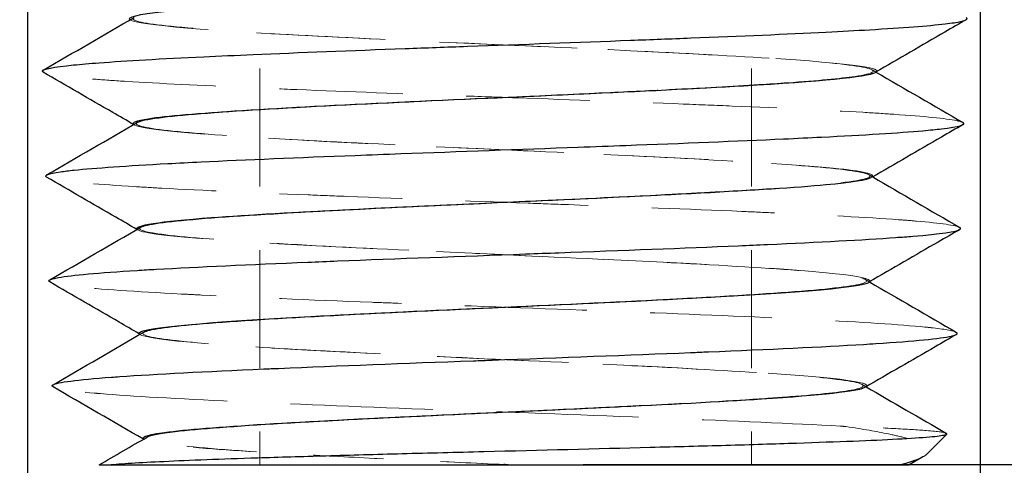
# Model space of a CAD drawing. Header units: inches. Extents: x 0.2 to 10.9, y 0.3 to 8.6.
# Tile 3 of 17: x 1.8 to 3.3, y 2.8 to 3.5. Entities that reach past the tile are written whole.
import ezdxf
from ezdxf import colors
from ezdxf.entities.mleader import LeaderData, LeaderLine
from ezdxf.math import Vec2, Vec3

# ---------------------------------------------------------------- set-up
doc = ezdxf.new("R2010")
doc.units = ezdxf.units.IN
doc.header["$MEASUREMENT"] = 0
doc.linetypes.add('DASHED', pattern=[0.2067, 0.1654, -0.0413])
doc.layers.add('Dimensions', color=18, linetype='Continuous')
for name, color, linetype, lineweight in [('Geometry', 255, 'Continuous', 25), ('Hidden', 252, 'DASHED', 18), ('Hidden (ANSI)', 7, 'DASHED', 35)]:
    doc.layers.add(name, color=color, linetype=linetype, lineweight=lineweight)
doc.styles.add('Note Text (ANSI)', font='tahoma.ttf')
doc.styles.get("Standard").update_dxf_attribs({"font": 'tahoma.ttf'})
doc.dimstyles.new('Default (ANSI)', dxfattribs={"dimtxt": 0.12, "dimasz": 0.098425, "dimexe": 0.125, "dimexo": 0.125, "dimgap": 0.031496, "dimtad": 0, "dimtih": 1, "dimtoh": 1, "dimrnd": 1e-08, "dimzin": 4, "dimdsep": 46, "dimtxsty": 'Note Text (ANSI)', "dimcen": 0.09, "dimdle": 0.393701, "dimclrd": 256, "dimclre": 256, "dimclrt": 256, "dimadec": 0, "dimazin": 1, "dimtfac": 1, "dimtofl": 0, "dimtmove": 0, "dimatfit": 3, "dimfxl": 1, "dimtolj": 1, "dimtzin": 4, "dimlwd": -1, "dimlwe": -1, "dimarcsym": 0})

# ---------------------------------------------------------------- blocks, each defined once
blk = doc.blocks.new('*D18')
at = {"layer": 'Defpoints', "color": 0, "transparency": 16777216}
for p in [(2.5329, 7.4518), (2.5302, 2.8008), (4.4105, 2.8008)]:
    blk.add_point(p, dxfattribs=at)
at = {"layer": 'Dimensions', "transparency": 16777216}
for p, q in [((2.6579, 7.4518), (4.5355, 7.4518)), ((4.4105, 7.3534), (4.4105, 5.2363)), ((4.4105, 2.8992), (4.4105, 5.0163)), ((2.6552, 2.8008), (4.5355, 2.8008))]:
    blk.add_line(p, q, dxfattribs=at)
for points in [[(4.3941, 7.3534), (4.4269, 7.3534), (4.4105, 7.4518)], [(4.3941, 2.8992), (4.4269, 2.8992), (4.4105, 2.8008)]]:
    blk.add_solid(points, dxfattribs=at)
at = {"layer": 'Dimensions', "transparency": 16777216, "insert": (4.4105, 5.1263), "char_height": 0.12, "attachment_point": 5, "style": 'Note Text (ANSI)'}
blk.add_mtext('\\A1;1.6 [39.4]', dxfattribs=at)
blk = doc.blocks.new('*D19')
at = {"layer": 'Defpoints', "color": 0, "transparency": 16777216}
for p in [(1.78, 4.2424), (3.2803, 4.162), (3.2803, 2.6487)]:
    blk.add_point(p, dxfattribs=at)
at = {"layer": 'Dimensions', "transparency": 16777216}
for p, q in [((1.78, 4.1174), (1.78, 2.5237)), ((3.2803, 4.037), (3.2803, 2.5237)), ((1.8784, 2.6487), (2.1488, 2.6487)), ((3.1819, 2.6487), (2.9115, 2.6487))]:
    blk.add_line(p, q, dxfattribs=at)
for points in [[(1.8784, 2.6651), (1.8784, 2.6323), (1.78, 2.6487)], [(3.1819, 2.6651), (3.1819, 2.6323), (3.2803, 2.6487)]]:
    blk.add_solid(points, dxfattribs=at)
at = {"layer": 'Dimensions', "transparency": 16777216, "insert": (2.5302, 2.6487), "char_height": 0.12, "attachment_point": 5, "style": 'Note Text (ANSI)'}
blk.add_mtext('\\A1;.50 [12.7]', dxfattribs=at)

msp = doc.modelspace()

# ---------------------------------------------------------------- linework, layer by layer
at = {"layer": 'Geometry'}
for p, q in [((3.1961, 2.8172), (3.2276, 2.8487)), ((3.1884, 2.8119), (3.1683, 2.8003)), ((1.908, 2.8003), (3.1545, 2.8003))]:
    msp.add_line(p, q, dxfattribs=at)
for points, knots in [([(1.9414, 3.5003), (1.9287, 3.509), (2.1103, 3.5263), (2.7611, 3.5522), (3.0833, 3.571), (3.1183, 3.5811), (3.1205, 3.5826)], [32.921951, 32.921951, 32.921951, 32.921951, 33.908987, 34.896253, 35.883519, 36.05285, 36.05285, 36.05285, 36.05285]), ([(1.8048, 3.4179), (1.8037, 3.4185), (1.8032, 3.4191), (1.8034, 3.4197), (1.804, 3.4229), (1.8207, 3.4261), (1.8526, 3.4293), (1.8641, 3.4304), (1.8776, 3.4316), (1.8928, 3.4327), (1.935, 3.4359), (1.991, 3.4391), (2.0575, 3.4422), (2.0821, 3.4434), (2.1081, 3.4445), (2.1353, 3.4457), (2.2083, 3.4489), (2.2899, 3.452), (2.3749, 3.4551), (2.4072, 3.4563), (2.4399, 3.4575), (2.4728, 3.4587), (2.5589, 3.4618), (2.6464, 3.4649), (2.7296, 3.4681), (2.7619, 3.4693), (2.7936, 3.4705), (2.8244, 3.4717), (2.9029, 3.4748), (2.9755, 3.4779), (3.0373, 3.481), (3.0619, 3.4822), (3.0848, 3.4835), (3.1059, 3.4847), (3.1582, 3.4878), (3.1988, 3.4908), (3.2249, 3.4939), (3.2356, 3.4952), (3.2438, 3.4964), (3.2496, 3.4977), (3.2588, 3.4997), (3.2617, 3.5017), (3.2583, 3.5037)], [26.641296, 26.641296, 26.641296, 26.641296, 26.711374, 26.711374, 26.711374, 27.074998, 27.074998, 27.074998, 27.206029, 27.206029, 27.206029, 27.56716, 27.56716, 27.56716, 27.700684, 27.700684, 27.700684, 28.059322, 28.059322, 28.059322, 28.195339, 28.195339, 28.195339, 28.551483, 28.551483, 28.551483, 28.689994, 28.689994, 28.689994, 29.043645, 29.043645, 29.043645, 29.184649, 29.184649, 29.184649, 29.535807, 29.535807, 29.535807, 29.679304, 29.679304, 29.679304, 29.908262, 29.908262, 29.908262, 29.908262]), ([(3.2582, 3.5004), (3.247, 3.4939), (3.2358, 3.4875), (3.1882, 3.4599), (3.1517, 3.4388), (3.1153, 3.4177)], [0, 0, 0, 0, 0.0329214, 0.0329214, 0.139812, 0.139812, 0.139812, 0.139812]), ([(1.947, 3.3356), (1.936, 3.3419), (1.9251, 3.3483), (1.8776, 3.3757), (1.8412, 3.3968), (1.8048, 3.4179)], [0.0008354, 0.0008354, 0.0008354, 0.0008354, 0.0330809, 0.0330809, 0.1400026, 0.1400026, 0.1400026, 0.1400026]), ([(1.9474, 3.3358), (1.9438, 3.3388), (1.9723, 3.3504), (2.3336, 3.3707), (2.9322, 3.395), (3.1018, 3.4106), (3.1153, 3.4175)], [26.656589, 26.656589, 26.656589, 26.656589, 26.998126, 27.985392, 28.972658, 29.768243, 29.768243, 29.768243, 29.768243]), ([(2.791, 3.3905), (2.8424, 3.3931), (2.9084, 3.3967), (2.9629, 3.4003), (2.9771, 3.4013)], [22.4570508, 22.4570508, 22.4570508, 22.4570508, 22.7541333, 22.8688707, 22.8688707, 22.8688707, 22.8688707]), ([(1.9532, 3.3391), (1.9573, 3.3415), (1.9892, 3.3483), (2.1316, 3.3594), (2.3911, 3.3722), (2.5839, 3.3807), (2.6729, 3.3848)], [20.49985, 20.49985, 20.49985, 20.49985, 20.775513, 21.270168, 21.764823, 22.239546, 22.239546, 22.239546, 22.239546]), ([(1.81, 3.2529), (1.8052, 3.2557), (1.8125, 3.2585), (1.8319, 3.2613), (1.8379, 3.2621), (1.845, 3.263), (1.8533, 3.2639), (1.8862, 3.2673), (1.9366, 3.2707), (2.001, 3.2742), (2.0176, 3.2751), (2.0351, 3.276), (2.0533, 3.2768), (2.124, 3.2803), (2.207, 3.2837), (2.2961, 3.2871), (2.3197, 3.288), (2.3437, 3.2889), (2.368, 3.2898), (2.4592, 3.2932), (2.5546, 3.2966), (2.6471, 3.3), (2.6723, 3.301), (2.6973, 3.3019), (2.722, 3.3028), (2.8117, 3.3062), (2.8968, 3.3096), (2.9707, 3.313), (2.9915, 3.3139), (3.0114, 3.3149), (3.0303, 3.3158), (3.0972, 3.3192), (3.1519, 3.3225), (3.1901, 3.3259), (3.2011, 3.3269), (3.2108, 3.3278), (3.2191, 3.3288), (3.2472, 3.3321), (3.2589, 3.3354), (3.2531, 3.3387)], [20.357849, 20.357849, 20.357849, 20.357849, 20.676902, 20.676902, 20.676902, 20.775513, 20.775513, 20.775513, 21.169063, 21.169063, 21.169063, 21.270168, 21.270168, 21.270168, 21.661224, 21.661224, 21.661224, 21.764823, 21.764823, 21.764823, 22.153385, 22.153385, 22.153385, 22.259478, 22.259478, 22.259478, 22.645546, 22.645546, 22.645546, 22.754133, 22.754133, 22.754133, 23.137708, 23.137708, 23.137708, 23.248788, 23.248788, 23.248788, 23.62676, 23.62676, 23.62676, 23.62676]), ([(3.2532, 3.3354), (3.2419, 3.3289), (3.2306, 3.3224), (3.1829, 3.2948), (3.1465, 3.2737), (3.1101, 3.2527)], [0, 0, 0, 0, 0.0330673, 0.0330673, 0.13993, 0.13993, 0.13993, 0.13993]), ([(1.9522, 3.1706), (1.9412, 3.177), (1.9301, 3.1834), (1.8827, 3.2108), (1.8464, 3.2318), (1.81, 3.2529)], [0.0006038, 0.0006038, 0.0006038, 0.0006038, 0.0329647, 0.0329647, 0.1396964, 0.1396964, 0.1396964, 0.1396964]), ([(1.9524, 3.1707), (1.9466, 3.1769), (2.045, 3.1917), (2.5782, 3.2151), (3.0246, 3.2363), (3.1028, 3.2487), (3.1091, 3.2526)], [20.370931, 20.370931, 20.370931, 20.370931, 21.074531, 22.061797, 23.049063, 23.486494, 23.486494, 23.486494, 23.486494]), ([(1.9584, 3.1742), (1.9603, 3.1753), (1.9771, 3.1807), (2.0736, 3.1905), (2.3116, 3.2035), (2.5756, 3.2153), (2.7343, 3.2227), (2.7953, 3.2259)], [14.218662, 14.218662, 14.218662, 14.218662, 14.344997, 14.839652, 15.334307, 15.828962, 16.186748, 16.186748, 16.186748, 16.186748]), ([(1.8151, 3.0879), (1.8121, 3.0897), (1.8139, 3.0915), (1.8207, 3.0932), (1.8229, 3.0938), (1.8256, 3.0944), (1.8289, 3.095), (1.8498, 3.0987), (1.8922, 3.1024), (1.9524, 3.1062), (1.9621, 3.1068), (1.9723, 3.1074), (1.9829, 3.108), (2.0482, 3.1117), (2.1301, 3.1154), (2.2215, 3.1191), (2.2368, 3.1197), (2.2525, 3.1203), (2.2683, 3.121), (2.362, 3.1247), (2.4636, 3.1283), (2.5642, 3.132), (2.5818, 3.1327), (2.5994, 3.1333), (2.6169, 3.134), (2.7163, 3.1376), (2.8133, 3.1413), (2.8993, 3.1449), (2.9149, 3.1456), (2.9302, 3.1463), (2.9451, 3.1469), (3.0264, 3.1506), (3.0958, 3.1542), (3.147, 3.1579), (3.1567, 3.1586), (3.1658, 3.1592), (3.1742, 3.1599), (3.2182, 3.1636), (3.2438, 3.1672), (3.2486, 3.1708), (3.2495, 3.1715), (3.2497, 3.1722), (3.249, 3.1729), (3.2488, 3.1732), (3.2484, 3.1734), (3.248, 3.1737)], [14.075347, 14.075347, 14.075347, 14.075347, 14.278812, 14.278812, 14.278812, 14.344997, 14.344997, 14.344997, 14.770972, 14.770972, 14.770972, 14.839652, 14.839652, 14.839652, 15.263133, 15.263133, 15.263133, 15.334307, 15.334307, 15.334307, 15.755294, 15.755294, 15.755294, 15.828962, 15.828962, 15.828962, 16.247454, 16.247454, 16.247454, 16.323617, 16.323617, 16.323617, 16.739615, 16.739615, 16.739615, 16.818272, 16.818272, 16.818272, 17.231776, 17.231776, 17.231776, 17.312927, 17.312927, 17.312927, 17.342564, 17.342564, 17.342564, 17.342564]), ([(3.248, 3.1704), (3.2367, 3.1639), (3.2254, 3.1573), (3.1779, 3.1299), (3.1417, 3.1089), (3.1054, 3.0879)], [0, 0, 0, 0, 0.0330983, 0.0330983, 0.1394778, 0.1394778, 0.1394778, 0.1394778]), ([(1.9558, 3.0065), (1.9453, 3.0126), (1.9347, 3.0187), (1.8878, 3.0458), (1.8515, 3.0669), (1.8151, 3.0879)], [0.0019341, 0.0019341, 0.0019341, 0.0019341, 0.0329261, 0.0329261, 0.1395808, 0.1395808, 0.1395808, 0.1395808]), ([(1.9569, 3.0054), (1.9558, 3.0062), (1.951, 3.0156), (2.1722, 3.0337), (2.8126, 3.0596), (3.0815, 3.0775), (3.1045, 3.0869), (3.1055, 3.0875)], [14.075068, 14.075068, 14.075068, 14.075068, 14.163671, 15.150936, 16.138202, 17.125468, 17.202449, 17.202449, 17.202449, 17.202449]), ([(1.9634, 3.0092), (1.9706, 3.0133), (2.0293, 3.0218), (2.2349, 3.0346), (2.5145, 3.0476), (2.7514, 3.0584), (2.8695, 3.065), (2.9053, 3.0671)], [7.934888, 7.934888, 7.934888, 7.934888, 8.409136, 8.903791, 9.398446, 9.893101, 10.14238, 10.14238, 10.14238, 10.14238]), ([(1.8202, 2.9229), (1.8189, 2.9237), (1.8185, 2.9245), (1.819, 2.9252), (1.8192, 2.9255), (1.8195, 2.9258), (1.82, 2.9261), (1.8265, 2.9301), (1.8582, 2.9341), (1.912, 2.9382), (1.9163, 2.9385), (1.9207, 2.9388), (1.9252, 2.9391), (1.9822, 2.9431), (2.0604, 2.9471), (2.152, 2.9511), (2.1598, 2.9514), (2.1677, 2.9518), (2.1757, 2.9521), (2.269, 2.9561), (2.3747, 2.96), (2.4821, 2.964), (2.4919, 2.9644), (2.5017, 2.9647), (2.5115, 2.9651), (2.6185, 2.969), (2.7263, 2.973), (2.824, 2.9769), (2.8335, 2.9773), (2.8429, 2.9777), (2.8521, 2.9781), (2.9473, 2.982), (3.0315, 2.9859), (3.0965, 2.9898), (3.1032, 2.9903), (3.1097, 2.9907), (3.116, 2.9911), (3.1766, 2.995), (3.2176, 2.9989), (3.2348, 3.0028), (3.2367, 3.0032), (3.2383, 3.0036), (3.2396, 3.0041), (3.2444, 3.0056), (3.2454, 3.0072), (3.2428, 3.0087)], [7.792222, 7.792222, 7.792222, 7.792222, 7.880723, 7.880723, 7.880723, 7.914481, 7.914481, 7.914481, 8.372884, 8.372884, 8.372884, 8.409136, 8.409136, 8.409136, 8.865044, 8.865044, 8.865044, 8.903791, 8.903791, 8.903791, 9.357205, 9.357205, 9.357205, 9.398446, 9.398446, 9.398446, 9.849366, 9.849366, 9.849366, 9.893101, 9.893101, 9.893101, 10.341526, 10.341526, 10.341526, 10.387756, 10.387756, 10.387756, 10.833687, 10.833687, 10.833687, 10.882412, 10.882412, 10.882412, 11.059616, 11.059616, 11.059616, 11.059616]), ([(3.2428, 3.0054), (3.2316, 2.9989), (3.2204, 2.9924), (3.1727, 2.9648), (3.1362, 2.9437), (3.0997, 2.9226)], [0, 0, 0, 0, 0.0328293, 0.0328293, 0.1399677, 0.1399677, 0.1399677, 0.1399677]), ([(1.9631, 2.841), (1.9593, 2.8447), (2.0016, 2.8571), (2.3984, 2.8781), (2.9484, 2.9015), (3.0873, 2.9163), (3.0992, 2.9224)], [7.812724, 7.812724, 7.812724, 7.812724, 8.240076, 9.227342, 10.214607, 10.915732, 10.915732, 10.915732, 10.915732]), ([(2.8573, 2.8995), (2.8878, 2.9012), (2.9281, 2.9037), (2.9628, 2.9062), (2.9725, 2.9069)], [3.7587385, 3.7587385, 3.7587385, 3.7587385, 3.9572406, 4.0398399, 4.0398399, 4.0398399, 4.0398399]), ([(1.9687, 2.8442), (1.9736, 2.847), (2.0109, 2.8542), (2.166, 2.8657), (2.4285, 2.8787), (2.6223, 2.8875), (2.7126, 2.8919), (2.7147, 2.892)], [1.652035, 1.652035, 1.652035, 1.652035, 1.97862, 2.473275, 2.96793, 3.462585, 3.474162, 3.474162, 3.474162, 3.474162]), ([(1.908, 2.8003), (1.9172, 2.8013), (1.9293, 2.8022), (1.9586, 2.804), (1.9756, 2.8049), (2.035, 2.8077), (2.0848, 2.8096), (2.1762, 2.8125), (2.2123, 2.8136), (2.2887, 2.8158), (2.3288, 2.8169), (2.4122, 2.8191), (2.4552, 2.8202), (2.5871, 2.8235), (2.6761, 2.8258), (2.8018, 2.8291), (2.8418, 2.8301), (2.9194, 2.8323), (2.9566, 2.8335), (3.0563, 2.8368), (3.1101, 2.8388), (3.1707, 2.8421), (3.1876, 2.8432), (3.2125, 2.8454), (3.2207, 2.8465), (3.2276, 2.8483), (3.2285, 2.849), (3.2271, 2.8498)], [0.000059, 0.000059, 0.000059, 0.000059, 0.090937, 0.090937, 0.179215, 0.179215, 0.362811, 0.362811, 0.470061, 0.470061, 0.578175, 0.578175, 0.688427, 0.688427, 0.912781, 0.912781, 1.022869, 1.022869, 1.137598, 1.137598, 1.355802, 1.355802, 1.470589, 1.470589, 1.581826, 1.581826, 1.660218, 1.660218, 1.660218, 1.660218]), ([(3.1961, 2.8172), (3.1951, 2.8162), (3.1938, 2.8152), (3.1923, 2.8142), (3.1864, 2.8103), (3.1766, 2.8065), (3.163, 2.8026), (3.1603, 2.8019), (3.1575, 2.8011), (3.1545, 2.8003)], [-0.839581, -0.839581, -0.839581, -0.839581, -0.8119133, -0.8119133, -0.8119133, -0.7052497, -0.7052497, -0.7052497, -0.6842147, -0.6842147, -0.6842147, -0.6842147])]:
    msp.add_open_spline(points, degree=3, knots=knots, dxfattribs=at)
for points in [[(1.8047, 3.4212), (1.8525, 3.4488), (1.9002, 3.4765), (1.9479, 3.5041)], [(3.116, 3.4181), (3.1617, 3.3916), (3.2074, 3.3652), (3.2531, 3.3387)], [(1.81, 3.2562), (1.8577, 3.2839), (1.9054, 3.3115), (1.9532, 3.3391)], [(3.1109, 3.2531), (3.1566, 3.2266), (3.2023, 3.2002), (3.248, 3.1737)], [(1.8151, 3.0913), (1.8629, 3.1189), (1.9106, 3.1465), (1.9584, 3.1742)], [(3.1057, 3.0881), (3.1514, 3.0616), (3.1971, 3.0352), (3.2428, 3.0087)], [(1.8202, 2.9263), (1.8679, 2.9539), (1.9157, 2.9815), (1.9634, 3.0092)], [(1.9625, 2.8406), (1.915, 2.868), (1.8676, 2.8955), (1.8202, 2.9229)], [(3.1006, 2.9231), (3.1428, 2.8986), (3.1849, 2.8742), (3.2271, 2.8498)], [(1.8929, 2.8003), (1.9182, 2.8149), (1.9434, 2.8296), (1.9687, 2.8442)], [(1.8929, 2.8003), (1.8929, 2.8003), (1.898, 2.8003), (1.908, 2.8003)], [(3.1545, 2.8003), (3.1637, 2.8003), (3.1683, 2.8003), (3.1683, 2.8003)]]:
    msp.add_open_spline(points, degree=3, dxfattribs=at)
at = {"layer": 'Hidden', "ltscale": 1.1224}
for p, q in [((2.1459, 6.2803), (2.1459, 2.8003)), ((2.9199, 6.2803), (2.9199, 2.8003))]:
    msp.add_line(p, q, dxfattribs=at)
at = {"layer": 'Hidden', "ltscale": 0.001363}
msp.add_line((3.1904, 2.8131), (3.1884, 2.8119), dxfattribs=at)
at = {"layer": 'Hidden', "ltscale": 0.000194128}
msp.add_line((2.5302, 2.8008), (2.5302, 2.8003), dxfattribs=at)
at = {"layer": 'Hidden', "ltscale": 1.226407}
msp.add_open_spline([(2.9771, 3.4013), (3.0241, 3.4047), (3.1077, 3.4123), (3.1261, 3.4243), (3.0032, 3.4373), (2.7665, 3.4503), (2.4729, 3.4633), (2.1926, 3.4763), (1.9929, 3.4893), (1.9422, 3.4985), (1.9468, 3.5035), (1.9479, 3.5041)], degree=3, knots=[22.868871, 22.868871, 22.868871, 22.868871, 23.248788, 23.743443, 24.238098, 24.732754, 25.227409, 25.722064, 26.216719, 26.711374, 26.781759, 26.781759, 26.781759, 26.781759], dxfattribs=at)
at = {"layer": 'Hidden', "ltscale": 0.99727}
msp.add_open_spline([(3.1153, 3.4175), (3.1186, 3.4192), (3.1164, 3.4295), (2.8431, 3.4485), (2.1871, 3.4744), (1.9542, 3.4917), (1.9414, 3.5003), (1.9414, 3.5003)], degree=3, knots=[29.768243, 29.768243, 29.768243, 29.768243, 29.959924, 30.947189, 31.934455, 32.921721, 32.921951, 32.921951, 32.921951, 32.921951], dxfattribs=at)
at = {"layer": 'Hidden', "ltscale": 1.176572}
msp.add_open_spline([(3.2531, 3.3387), (3.2531, 3.3388), (3.253, 3.3388), (3.253, 3.3388), (3.2512, 3.3398), (3.2477, 3.3408), (3.2428, 3.3418), (3.2263, 3.3451), (3.1928, 3.3484), (3.1443, 3.3517), (3.1294, 3.3527), (3.1132, 3.3538), (3.0956, 3.3548), (3.0388, 3.3581), (2.9685, 3.3614), (2.8896, 3.3647), (2.8648, 3.3657), (2.839, 3.3667), (2.8127, 3.3678), (2.7295, 3.3711), (2.6397, 3.3743), (2.5493, 3.3776), (2.5201, 3.3786), (2.4908, 3.3797), (2.4616, 3.3808), (2.3723, 3.384), (2.2844, 3.3873), (2.2041, 3.3905), (2.1774, 3.3916), (2.1515, 3.3927), (2.1267, 3.3938), (2.0525, 3.397), (1.9874, 3.4002), (1.936, 3.4034), (1.9184, 3.4045), (1.9024, 3.4056), (1.8881, 3.4067), (1.8467, 3.41), (1.8194, 3.4132), (1.8087, 3.4164), (1.8069, 3.4169), (1.8056, 3.4174), (1.8048, 3.4179)], degree=3, knots=[23.62676, 23.62676, 23.62676, 23.62676, 23.629869, 23.629869, 23.629869, 23.743443, 23.743443, 23.743443, 24.12203, 24.12203, 24.12203, 24.238098, 24.238098, 24.238098, 24.614191, 24.614191, 24.614191, 24.732754, 24.732754, 24.732754, 25.106353, 25.106353, 25.106353, 25.227409, 25.227409, 25.227409, 25.598514, 25.598514, 25.598514, 25.722064, 25.722064, 25.722064, 26.090675, 26.090675, 26.090675, 26.216719, 26.216719, 26.216719, 26.582837, 26.582837, 26.582837, 26.641296, 26.641296, 26.641296, 26.641296], dxfattribs=at)
at = {"layer": 'Hidden', "ltscale": 0.004397}
msp.add_open_spline([(3.1099, 3.4217), (3.1119, 3.4205), (3.114, 3.4193), (3.116, 3.4181)], degree=3, dxfattribs=at)
at = {"layer": 'Hidden', "ltscale": 0.080132}
msp.add_open_spline([(2.6729, 3.3848), (2.6767, 3.385), (2.7174, 3.3869), (2.7568, 3.3888), (2.791, 3.3905)], degree=3, knots=[22.2395462, 22.2395462, 22.2395462, 22.2395462, 22.2594782, 22.4570508, 22.4570508, 22.4570508, 22.4570508], dxfattribs=at)
at = {"layer": 'Hidden', "ltscale": 0.000526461}
msp.add_open_spline([(1.9479, 3.3351), (1.9476, 3.3352), (1.9473, 3.3354), (1.947, 3.3356)], degree=3, dxfattribs=at)
at = {"layer": 'Hidden', "ltscale": 0.994098}
msp.add_open_spline([(3.1091, 3.2526), (3.117, 3.2574), (3.061, 3.2708), (2.6053, 3.2929), (2.0712, 3.3159), (1.9544, 3.3302), (1.9474, 3.3358)], degree=3, knots=[23.486494, 23.486494, 23.486494, 23.486494, 24.036329, 25.023595, 26.01086, 26.656589, 26.656589, 26.656589, 26.656589], dxfattribs=at)
at = {"layer": 'Hidden', "ltscale": 1.004637}
msp.add_open_spline([(2.7953, 3.2259), (2.8186, 3.2271), (2.9225, 3.2326), (3.0676, 3.2424), (3.1302, 3.2554), (3.049, 3.2684), (2.8432, 3.2814), (2.562, 3.2944), (2.2728, 3.3074), (2.0449, 3.3204), (1.954, 3.331), (1.9499, 3.3372), (1.9532, 3.3391)], degree=3, knots=[16.186748, 16.186748, 16.186748, 16.186748, 16.323617, 16.818272, 17.312927, 17.807583, 18.302238, 18.796893, 19.291548, 19.786203, 20.280858, 20.49985, 20.49985, 20.49985, 20.49985], dxfattribs=at)
at = {"layer": 'Hidden', "ltscale": 0.004364}
msp.add_open_spline([(3.1048, 3.2566), (3.1068, 3.2555), (3.1089, 3.2543), (3.1109, 3.2531)], degree=3, dxfattribs=at)
at = {"layer": 'Hidden', "ltscale": 1.168502}
msp.add_open_spline([(3.248, 3.1737), (3.2422, 3.177), (3.2189, 3.1804), (3.1797, 3.1837), (3.171, 3.1844), (3.1617, 3.1852), (3.1515, 3.1859), (3.1022, 3.1895), (3.0353, 3.1931), (2.9564, 3.1966), (2.9397, 3.1974), (2.9226, 3.1981), (2.9049, 3.1989), (2.8218, 3.2025), (2.7281, 3.206), (2.6317, 3.2096), (2.6106, 3.2103), (2.5894, 3.2111), (2.5682, 3.2119), (2.4714, 3.2154), (2.3735, 3.219), (2.2825, 3.2225), (2.2619, 3.2233), (2.2417, 3.2241), (2.2219, 3.2249), (2.1348, 3.2284), (2.0559, 3.2319), (1.9917, 3.2354), (1.9768, 3.2362), (1.9626, 3.2371), (1.9492, 3.2379), (1.8925, 3.2414), (1.851, 3.2448), (1.8286, 3.2483), (1.8232, 3.2492), (1.8188, 3.25), (1.8156, 3.2509), (1.813, 3.2515), (1.8112, 3.2522), (1.81, 3.2529)], degree=3, knots=[17.342564, 17.342564, 17.342564, 17.342564, 17.723937, 17.723937, 17.723937, 17.807583, 17.807583, 17.807583, 18.216098, 18.216098, 18.216098, 18.302238, 18.302238, 18.302238, 18.708258, 18.708258, 18.708258, 18.796893, 18.796893, 18.796893, 19.200419, 19.200419, 19.200419, 19.291548, 19.291548, 19.291548, 19.69258, 19.69258, 19.69258, 19.786203, 19.786203, 19.786203, 20.184741, 20.184741, 20.184741, 20.280858, 20.280858, 20.280858, 20.357849, 20.357849, 20.357849, 20.357849], dxfattribs=at)
at = {"layer": 'Hidden', "ltscale": 0.000352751}
msp.add_open_spline([(1.9528, 3.1702), (1.9526, 3.1704), (1.9524, 3.1705), (1.9522, 3.1706)], degree=3, dxfattribs=at)
at = {"layer": 'Hidden', "ltscale": 0.984512}
msp.add_open_spline([(3.1055, 3.0875), (3.1181, 3.0955), (2.9709, 3.1121), (2.3619, 3.1374), (1.9993, 3.1571), (1.9548, 3.1683), (1.9524, 3.1707)], degree=3, knots=[17.202449, 17.202449, 17.202449, 17.202449, 18.112734, 19.1, 20.087266, 20.370931, 20.370931, 20.370931, 20.370931], dxfattribs=at)
at = {"layer": 'Hidden', "ltscale": 1.254909}
msp.add_open_spline([(2.9053, 3.0671), (2.9405, 3.0693), (3.0355, 3.0758), (3.1213, 3.0866), (3.0827, 3.0996), (2.9116, 3.1125), (2.6487, 3.1255), (2.3571, 3.1385), (2.1065, 3.1515), (1.97, 3.1634), (1.9528, 3.171), (1.9584, 3.1742)], degree=3, knots=[10.14238, 10.14238, 10.14238, 10.14238, 10.387756, 10.882412, 11.377067, 11.871722, 12.366377, 12.861032, 13.355687, 13.850342, 14.218662, 14.218662, 14.218662, 14.218662], dxfattribs=at)
at = {"layer": 'Hidden', "ltscale": 1.16033}
msp.add_open_spline([(3.2428, 3.0087), (3.2388, 3.011), (3.2264, 3.0134), (3.2059, 3.0157), (3.202, 3.0161), (3.1978, 3.0166), (3.1932, 3.017), (3.1542, 3.0209), (3.0934, 3.0248), (3.0165, 3.0286), (3.0072, 3.0291), (2.9976, 3.0296), (2.9878, 3.03), (2.9076, 3.0339), (2.8125, 3.0377), (2.7114, 3.0415), (2.6985, 3.042), (2.6854, 3.0425), (2.6723, 3.043), (2.5705, 3.0469), (2.464, 3.0506), (2.3629, 3.0545), (2.3493, 3.055), (2.3358, 3.0555), (2.3224, 3.056), (2.2235, 3.0598), (2.1311, 3.0636), (2.0538, 3.0674), (2.0429, 3.0679), (2.0323, 3.0685), (2.022, 3.069), (1.9495, 3.0728), (1.8929, 3.0765), (1.8574, 3.0803), (1.8522, 3.0809), (1.8474, 3.0814), (1.8431, 3.082), (1.8279, 3.084), (1.8185, 3.0859), (1.8151, 3.0879)], degree=3, knots=[11.059616, 11.059616, 11.059616, 11.059616, 11.325848, 11.325848, 11.325848, 11.377067, 11.377067, 11.377067, 11.818008, 11.818008, 11.818008, 11.871722, 11.871722, 11.871722, 12.310169, 12.310169, 12.310169, 12.366377, 12.366377, 12.366377, 12.80233, 12.80233, 12.80233, 12.861032, 12.861032, 12.861032, 13.29449, 13.29449, 13.29449, 13.355687, 13.355687, 13.355687, 13.786651, 13.786651, 13.786651, 13.850342, 13.850342, 13.850342, 14.075347, 14.075347, 14.075347, 14.075347], dxfattribs=at)
at = {"layer": 'Hidden', "ltscale": 0.00444}
msp.add_open_spline([(3.0995, 3.0917), (3.1016, 3.0905), (3.1037, 3.0893), (3.1057, 3.0881)], degree=3, dxfattribs=at)
at = {"layer": 'Hidden', "ltscale": 1.188482}
msp.add_open_spline([(2.9725, 2.9069), (3.0209, 2.9105), (3.0999, 2.9184), (3.1039, 2.9307), (2.9705, 2.9437), (2.7313, 2.9567), (2.4435, 2.9697), (2.1761, 2.9827), (1.9933, 2.9956), (1.9563, 3.0045), (1.9631, 3.009), (1.9634, 3.0092)], degree=3, knots=[4.03984, 4.03984, 4.03984, 4.03984, 4.451896, 4.946551, 5.441206, 5.935861, 6.430516, 6.925171, 7.419826, 7.914481, 7.934888, 7.934888, 7.934888, 7.934888], dxfattribs=at)
at = {"layer": 'Hidden', "ltscale": 0.00135}
msp.add_open_spline([(1.9578, 3.0053), (1.9572, 3.0057), (1.9565, 3.0061), (1.9558, 3.0065)], degree=3, dxfattribs=at)
at = {"layer": 'Hidden', "ltscale": 0.972918}
msp.add_open_spline([(3.0992, 2.9224), (3.1041, 2.9249), (3.0919, 2.9361), (2.7787, 2.9559), (2.1629, 2.981), (1.9689, 2.9975), (1.9569, 3.0054)], degree=3, knots=[10.915732, 10.915732, 10.915732, 10.915732, 11.201873, 12.189139, 13.176405, 14.075068, 14.075068, 14.075068, 14.075068], dxfattribs=at)
at = {"layer": 'Hidden', "ltscale": 1.355897}
msp.add_open_spline([(3.0663, 2.8608), (3.064, 2.8609), (3.0618, 2.8611), (3.0595, 2.8612), (2.9854, 2.8653), (2.8914, 2.8694), (2.7877, 2.8735), (2.7824, 2.8737), (2.7772, 2.874), (2.7719, 2.8742), (2.6677, 2.8783), (2.5545, 2.8824), (2.4444, 2.8865), (2.4383, 2.8867), (2.4321, 2.8869), (2.426, 2.8871), (2.3169, 2.8912), (2.2115, 2.8953), (2.1212, 2.8994), (2.1156, 2.8996), (2.1101, 2.8999), (2.1047, 2.9001), (2.0167, 2.9042), (1.9442, 2.9082), (1.8948, 2.9123), (1.8914, 2.9126), (1.8882, 2.9129), (1.8851, 2.9131), (1.8479, 2.9164), (1.8258, 2.9196), (1.8202, 2.9229)], degree=3, knots=[5.426776, 5.426776, 5.426776, 5.426776, 5.441206, 5.441206, 5.441206, 5.912077, 5.912077, 5.912077, 5.935861, 5.935861, 5.935861, 6.404242, 6.404242, 6.404242, 6.430516, 6.430516, 6.430516, 6.896402, 6.896402, 6.896402, 6.925171, 6.925171, 6.925171, 7.388562, 7.388562, 7.388562, 7.419826, 7.419826, 7.419826, 7.792222, 7.792222, 7.792222, 7.792222], dxfattribs=at)
at = {"layer": 'Hidden', "ltscale": 0.004495}
msp.add_open_spline([(3.0943, 2.9267), (3.0964, 2.9255), (3.0985, 2.9243), (3.1006, 2.9231)], degree=3, dxfattribs=at)
at = {"layer": 'Hidden', "ltscale": 0.102111}
msp.add_open_spline([(2.7147, 2.892), (2.7654, 2.8945), (2.8135, 2.897), (2.8573, 2.8995)], degree=3, dxfattribs=at)
at = {"layer": 'Hidden', "ltscale": 0.289436}
msp.add_open_spline([(3.2271, 2.8498), (3.2247, 2.8513), (3.2146, 2.8528), (3.1819, 2.8553), (3.1645, 2.8564), (3.1215, 2.8586), (3.0956, 2.8597), (3.0662, 2.8608)], degree=3, knots=[1.6602181, 1.6602181, 1.6602181, 1.6602181, 1.8038682, 1.8038682, 1.9032941, 1.9032941, 2.0067448, 2.0067448, 2.0067448, 2.0067448], dxfattribs=at)
at = {"layer": 'Hidden', "ltscale": 0.314248}
msp.add_open_spline([(3.0662, 2.8608), (3.0672, 2.8607), (3.0681, 2.8606), (3.0691, 2.8604), (3.0949, 2.8566), (3.1172, 2.8528), (3.1358, 2.8489), (3.1459, 2.8468), (3.1548, 2.8447), (3.1626, 2.8426), (3.1674, 2.8413), (3.1717, 2.84), (3.1755, 2.8386), (3.1787, 2.8376), (3.1816, 2.8365), (3.1841, 2.8354), (3.1881, 2.8337), (3.1912, 2.8321), (3.1936, 2.8304), (3.1974, 2.8276), (3.1992, 2.8249), (3.1988, 2.8221), (3.1986, 2.8206), (3.1978, 2.819), (3.1964, 2.8175), (3.1963, 2.8174), (3.1962, 2.8173), (3.1961, 2.8172)], degree=3, knots=[-1.2584174, -1.2584174, -1.2584174, -1.2584174, -1.2542997, -1.2542997, -1.2542997, -1.1416163, -1.1416163, -1.1416163, -1.0801625, -1.0801625, -1.0801625, -1.0424794, -1.0424794, -1.0424794, -1.0113271, -1.0113271, -1.0113271, -0.9632813, -0.9632813, -0.9632813, -0.8853059, -0.8853059, -0.8853059, -0.8423555, -0.8423555, -0.8423555, -0.839581, -0.839581, -0.839581, -0.839581], dxfattribs=at)
at = {"layer": 'Hidden', "ltscale": 0.000636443}
msp.add_open_spline([(1.9635, 2.84), (1.9631, 2.8402), (1.9628, 2.8404), (1.9625, 2.8406)], degree=3, dxfattribs=at)
at = {"layer": 'Hidden', "ltscale": 0.558489}
msp.add_open_spline([(2.5402, 2.8003), (2.4469, 2.8046), (2.2604, 2.8133), (2.0309, 2.8268), (1.9681, 2.8361), (1.9631, 2.841)], degree=3, knots=[6.265544, 6.265544, 6.265544, 6.265544, 6.759177, 7.25281, 7.812724, 7.812724, 7.812724, 7.812724], dxfattribs=at)
at = {"layer": 'Hidden', "ltscale": 0.590817}
msp.add_open_spline([(2.5302, 2.8008), (2.4375, 2.8051), (2.2521, 2.8138), (2.0402, 2.8268), (1.9665, 2.8369), (1.9661, 2.8427), (1.9687, 2.8442)], degree=3, knots=[0, 0, 0, 0, 0.494655, 0.98931, 1.483965, 1.652035, 1.652035, 1.652035, 1.652035], dxfattribs=at)
at = {"layer": 'Hidden'}
msp.add_open_spline([(1.908, 2.8003), (1.908, 2.8003), (1.908, 2.8003), (1.908, 2.8003)], degree=3, dxfattribs=at)
at = {"layer": 'Hidden (ANSI)', "ltscale": 0.004236}
msp.add_ellipse((2.5329, 2.8007), major_axis=(-0.3882, 0.0264), ratio=0.000348, start_param=1.563897, end_param=1.581451, dxfattribs=at)

# ---------------------------------------------------------------- dimensions: what is measured, and where the dimension line sits
at = {"layer": 'Dimensions'}
dim = msp.add_linear_dim(base=(4.4105, 2.8008), p1=(2.5329, 7.4518), p2=(2.5302, 2.8008), angle=90, dimstyle='Default (ANSI)', override={"dimdec": 1, "dimlfac": 0.333333}, dxfattribs=at)
dim.commit()
dim.dimension.update_dxf_attribs({"geometry": '*D18', "text_midpoint": (4.4105, 5.1263)})
dim = msp.add_linear_dim(base=(3.2803, 2.6487), p1=(1.78, 4.2424), p2=(3.2803, 4.162), dimstyle='Default (ANSI)', override={"dimlfac": 0.333333}, dxfattribs=at)
dim.commit()
dim.dimension.update_dxf_attribs({"geometry": '*D19', "text_midpoint": (2.5302, 2.6487)})

# ---------------------------------------------------------------- leaders
ml = msp.add_multileader_mtext('Standard', dxfattribs=at)
ml.set_content('\\A1;1/4 x 18 NPT', color=256)
ml.set_leader_properties()
ml.build(insert=Vec2(0, 0))
ml.multileader.update_dxf_attribs({"text_left_attachment_type": 2, "text_right_attachment_type": 2, "dogleg_length": 0.36, "arrow_head_size": 0.12})
ctx = ml.context
ctx.base_point, ctx.char_height, ctx.arrow_head_size, ctx.landing_gap_size, ctx.plane_origin = Vec3(0.4031, 4.0899), 0.12, 0.12, 0.09, Vec3(1.8501, 4.2018)
ctx.left_attachment, ctx.right_attachment, ctx.text_align_type = 2, 2, 2
notes = []
notes.append((ctx, [(0, (1, 1, 0), (1.5548, 4.0899), (-1, 0), 0.0323, [(0, [(1.8501, 4.2018)], 0, [])])]))
ctx.mtext.insert, ctx.mtext.alignment, ctx.mtext.flow_direction = Vec3(1.4325, 4.1656), 3, 5
for ctx, leaders in notes:
    for number, flags, end, landing, length, lines in leaders:
        leader = LeaderData()
        leader.index, (leader.has_last_leader_line, leader.has_dogleg_vector, leader.attachment_direction) = number, flags
        leader.last_leader_point, leader.dogleg_vector, leader.dogleg_length = Vec3(end), Vec3(landing), length
        for number, points, colour, breaks in lines:
            line = LeaderLine()
            line.index, line.vertices, line.color, line.breaks = number, Vec3.list(points), colors.encode_raw_color(colour), breaks
            leader.lines.append(line)
        ctx.leaders.append(leader)

doc.saveas('drawing.dxf')
